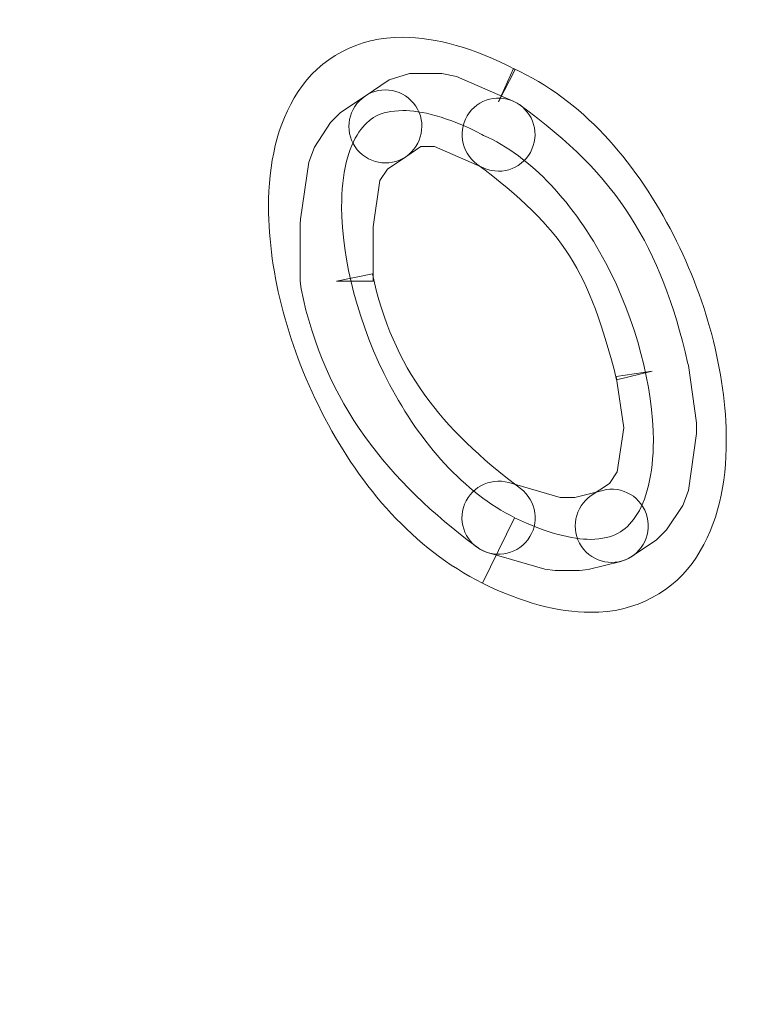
# Model space of a CAD drawing. Header units: inches. Extents: x 1352 to 2050, y -1711 to -1289.
# Tile 219 of 256: x 1797.92 to 1799.83, y -1513.08 to -1510.52. Entities that reach past the tile are written whole.
import ezdxf

# ---------------------------------------------------------------- set-up
doc = ezdxf.new("R2010")
doc.units = ezdxf.units.IN
doc.header["$MEASUREMENT"] = 0
doc.layers.add('图层 1', color=7, linetype='Continuous')

# ---------------------------------------------------------------- blocks, each defined once
blk = doc.blocks.new('block 16')
at = {"layer": '图层 1', "lineweight": 0}
for points, knots in [([(1802.2266, -1512.9716), (1802.2311, -1512.9082), (1802.2342, -1512.8417), (1802.2342, -1512.7738), (1802.2362, -1511.7709), (1801.6768, -1510.3416), (1800.8341, -1509.1771), (1799.9931, -1508.0092), (1798.8704, -1507.1139), (1797.7838, -1507.1183), (1797.5006, -1507.1183), (1797.2174, -1507.1776), (1796.9377, -1507.3078), (1796.8901, -1507.3302), (1796.8336, -1507.3099), (1796.8116, -1507.262), (1796.7896, -1507.2145), (1796.8095, -1507.158), (1796.8571, -1507.1356), (1797.1623, -1506.9936), (1797.4737, -1506.9282), (1797.7838, -1506.9282), (1798.9772, -1506.932), (1800.1272, -1507.8766), (1800.9884, -1509.0662), (1801.848, -1510.2596), (1802.4219, -1511.7051), (1802.4237, -1512.7738), (1802.4237, -1512.8465), (1802.4209, -1512.9175), (1802.4154, -1512.9867), (1802.4113, -1513.0387), (1802.3658, -1513.078), (1802.3134, -1513.0735), (1802.2611, -1513.0701), (1802.2225, -1513.0236), (1802.2266, -1512.9716)], [0, 0, 0, 0, 1, 1, 1, 2, 2, 2, 3, 3, 3, 4, 4, 4, 5, 5, 5, 6, 6, 6, 7, 7, 7, 8, 8, 8, 9, 9, 9, 10, 10, 10, 11, 11, 11, 12, 12, 12, 12]), ([(1799.1677, -1511.8998), (1799.1677, -1511.8998), (1799.209, -1511.8147), (1799.209, -1511.8147), (1799.2941, -1511.8557), (1799.3603, -1511.8709), (1799.4064, -1511.8709), (1799.4691, -1511.8688), (1799.4953, -1511.8509), (1799.5236, -1511.8119), (1799.5511, -1511.7727), (1799.5697, -1511.7017), (1799.5697, -1511.6142), (1799.5697, -1511.4771), (1799.525, -1511.3021), (1799.4454, -1511.1522), (1799.3658, -1511.0013), (1799.2524, -1510.8763), (1799.1288, -1510.8222), (1799.1288, -1510.8222), (1799.1246, -1510.8198), (1799.1246, -1510.8198), (1799.0347, -1510.7736), (1798.9655, -1510.7571), (1798.9186, -1510.7577), (1798.8576, -1510.7591), (1798.8325, -1510.7757), (1798.8049, -1510.8139), (1798.7781, -1510.8525), (1798.7595, -1510.921), (1798.7601, -1511.0079), (1798.7595, -1511.1429), (1798.8042, -1511.3165), (1798.8845, -1511.4685), (1798.9641, -1511.6207), (1799.0795, -1511.751), (1799.2097, -1511.8147), (1799.2097, -1511.8147), (1799.209, -1511.8147), (1799.209, -1511.8147), (1799.209, -1511.8147), (1799.1677, -1511.8998), (1799.1677, -1511.8998), (1799.1677, -1511.8998), (1799.126, -1511.9845), (1799.126, -1511.9845), (1798.9462, -1511.8953), (1798.8104, -1511.7344), (1798.7167, -1511.5567), (1798.6227, -1511.3779), (1798.5707, -1511.1822), (1798.57, -1511.0079), (1798.5707, -1510.8973), (1798.591, -1510.7932), (1798.6471, -1510.7085), (1798.7023, -1510.623), (1798.8036, -1510.5655), (1798.9186, -1510.5676), (1799.0075, -1510.5676), (1799.1036, -1510.5958), (1799.2111, -1510.6509), (1799.2111, -1510.6509), (1799.1677, -1510.7353), (1799.1677, -1510.7353), (1799.1677, -1510.7353), (1799.2066, -1510.6485), (1799.2066, -1510.6485), (1799.3851, -1510.7295), (1799.5191, -1510.8876), (1799.6132, -1511.0637), (1799.7065, -1511.2407), (1799.7592, -1511.4378), (1799.7592, -1511.6142), (1799.7592, -1511.7265), (1799.7382, -1511.8312), (1799.6814, -1511.9174), (1799.6262, -1512.0042), (1799.5229, -1512.0624), (1799.4064, -1512.0603), (1799.321, -1512.0603), (1799.2287, -1512.0352), (1799.126, -1511.9849), (1799.126, -1511.9849), (1799.126, -1511.9845), (1799.126, -1511.9845), (1799.126, -1511.9845), (1799.1677, -1511.8998), (1799.1677, -1511.8998)], [0, 0, 0, 0, 1, 1, 1, 2, 2, 2, 3, 3, 3, 4, 4, 4, 5, 5, 5, 6, 6, 6, 7, 7, 7, 8, 8, 8, 9, 9, 9, 10, 10, 10, 11, 11, 11, 12, 12, 12, 13, 13, 13, 14, 14, 14, 15, 15, 15, 16, 16, 16, 17, 17, 17, 18, 18, 18, 19, 19, 19, 20, 20, 20, 21, 21, 21, 22, 22, 22, 23, 23, 23, 24, 24, 24, 25, 25, 25, 26, 26, 26, 27, 27, 27, 28, 28, 28, 29, 29, 29, 29]), ([(1799.1301, -1510.9073), (1799.1301, -1510.9073), (1799.0013, -1510.8514), (1799.0013, -1510.8514), (1799.0013, -1510.8514), (1798.9655, -1510.8514), (1798.9655, -1510.8514), (1798.9655, -1510.8514), (1798.9269, -1510.8776), (1798.9269, -1510.8776), (1798.8835, -1510.9066), (1798.8242, -1510.8952), (1798.7949, -1510.8518), (1798.7657, -1510.8084), (1798.7774, -1510.7495), (1798.8208, -1510.7202), (1798.8208, -1510.7202), (1798.8835, -1510.6778), (1798.8835, -1510.6778), (1798.8835, -1510.6778), (1798.9365, -1510.6616), (1798.9365, -1510.6616), (1798.9365, -1510.6616), (1799.0202, -1510.6616), (1799.0202, -1510.6616), (1799.0202, -1510.6616), (1799.0585, -1510.6695), (1799.0585, -1510.6695), (1799.0585, -1510.6695), (1799.2056, -1510.7329), (1799.2056, -1510.7329), (1799.2531, -1510.754), (1799.2755, -1510.8098), (1799.2545, -1510.8576), (1799.2342, -1510.9059), (1799.1784, -1510.9279), (1799.1301, -1510.9073)], [0, 0, 0, 0, 1, 1, 1, 2, 2, 2, 3, 3, 3, 4, 4, 4, 5, 5, 5, 6, 6, 6, 7, 7, 7, 8, 8, 8, 9, 9, 9, 10, 10, 10, 11, 11, 11, 12, 12, 12, 12]), ([(1798.9265, -1510.8776), (1798.9265, -1510.8776), (1798.8793, -1510.9097), (1798.8793, -1510.9097), (1798.8793, -1510.9097), (1798.859, -1510.9393), (1798.859, -1510.9393), (1798.859, -1510.9393), (1798.8418, -1511.0599), (1798.8418, -1511.0599), (1798.8418, -1511.0599), (1798.8418, -1511.2008), (1798.8418, -1511.2008), (1798.8418, -1511.2008), (1798.7471, -1511.2008), (1798.7471, -1511.2008), (1798.7471, -1511.2008), (1798.8401, -1511.1818), (1798.8401, -1511.1818), (1798.8938, -1511.4299), (1799.0168, -1511.5811), (1799.2245, -1511.7389), (1799.2666, -1511.7706), (1799.2748, -1511.8305), (1799.2438, -1511.8719), (1799.2118, -1511.9136), (1799.1525, -1511.9222), (1799.1109, -1511.8905), (1798.8831, -1511.7213), (1798.716, -1511.5188), (1798.6547, -1511.2208), (1798.6547, -1511.2208), (1798.6523, -1511.2008), (1798.6523, -1511.2008), (1798.6523, -1511.2008), (1798.6523, -1511.0526), (1798.6523, -1511.0526), (1798.6523, -1511.0526), (1798.653, -1511.0396), (1798.653, -1511.0396), (1798.653, -1511.0396), (1798.6747, -1510.8914), (1798.6747, -1510.8914), (1798.6747, -1510.8914), (1798.6892, -1510.8525), (1798.6892, -1510.8525), (1798.6892, -1510.8525), (1798.7312, -1510.7887), (1798.7312, -1510.7887), (1798.7312, -1510.7887), (1798.7574, -1510.7626), (1798.7574, -1510.7626), (1798.7574, -1510.7626), (1798.8208, -1510.7202), (1798.8208, -1510.7202), (1798.8642, -1510.6909), (1798.9234, -1510.7026), (1798.9524, -1510.746), (1798.9813, -1510.7894), (1798.97, -1510.848), (1798.9265, -1510.8776)], [0, 0, 0, 0, 1, 1, 1, 2, 2, 2, 3, 3, 3, 4, 4, 4, 5, 5, 5, 6, 6, 6, 7, 7, 7, 8, 8, 8, 9, 9, 9, 10, 10, 10, 11, 11, 11, 12, 12, 12, 13, 13, 13, 14, 14, 14, 15, 15, 15, 16, 16, 16, 17, 17, 17, 18, 18, 18, 19, 19, 19, 20, 20, 20, 20]), ([(1799.4085, -1511.7575), (1799.4085, -1511.7575), (1799.4561, -1511.7255), (1799.4561, -1511.7255), (1799.4561, -1511.7255), (1799.4757, -1511.6958), (1799.4757, -1511.6958), (1799.4757, -1511.6958), (1799.4926, -1511.5818), (1799.4926, -1511.5818), (1799.4926, -1511.5818), (1799.4729, -1511.4481), (1799.4729, -1511.4481), (1799.4729, -1511.4481), (1799.567, -1511.4344), (1799.567, -1511.4344), (1799.567, -1511.4344), (1799.4743, -1511.4564), (1799.4743, -1511.4564), (1799.402, -1511.1725), (1799.3403, -1511.0692), (1799.1115, -1510.8966), (1799.0695, -1510.8656), (1799.0606, -1510.806), (1799.0912, -1510.7636), (1799.1222, -1510.7216), (1799.1815, -1510.713), (1799.2239, -1510.744), (1799.4774, -1510.9262), (1799.589, -1511.1105), (1799.6586, -1511.4116), (1799.6586, -1511.4116), (1799.6607, -1511.4199), (1799.6607, -1511.4199), (1799.6607, -1511.4199), (1799.6817, -1511.568), (1799.6817, -1511.568), (1799.6817, -1511.568), (1799.6817, -1511.5963), (1799.6817, -1511.5963), (1799.6817, -1511.5963), (1799.6607, -1511.7437), (1799.6607, -1511.7437), (1799.6607, -1511.7437), (1799.6462, -1511.7827), (1799.6462, -1511.7827), (1799.6462, -1511.7827), (1799.6042, -1511.8464), (1799.6042, -1511.8464), (1799.6042, -1511.8464), (1799.5777, -1511.8726), (1799.5777, -1511.8726), (1799.5777, -1511.8726), (1799.5146, -1511.9149), (1799.5146, -1511.9149), (1799.4712, -1511.9439), (1799.412, -1511.9325), (1799.383, -1511.8891), (1799.3537, -1511.8457), (1799.3651, -1511.7864), (1799.4085, -1511.7575)], [0, 0, 0, 0, 1, 1, 1, 2, 2, 2, 3, 3, 3, 4, 4, 4, 5, 5, 5, 6, 6, 6, 7, 7, 7, 8, 8, 8, 9, 9, 9, 10, 10, 10, 11, 11, 11, 12, 12, 12, 13, 13, 13, 14, 14, 14, 15, 15, 15, 16, 16, 16, 17, 17, 17, 18, 18, 18, 19, 19, 19, 20, 20, 20, 20]), ([(1799.1939, -1511.7237), (1799.1939, -1511.7237), (1799.3276, -1511.7623), (1799.3276, -1511.7623), (1799.3276, -1511.7623), (1799.3658, -1511.7623), (1799.3658, -1511.7623), (1799.3658, -1511.7623), (1799.4381, -1511.7437), (1799.4381, -1511.7437), (1799.4888, -1511.7306), (1799.5408, -1511.7616), (1799.5539, -1511.813), (1799.5663, -1511.8636), (1799.5356, -1511.9153), (1799.485, -1511.928), (1799.485, -1511.928), (1799.4006, -1511.9491), (1799.4006, -1511.9491), (1799.4006, -1511.9491), (1799.3775, -1511.9518), (1799.3775, -1511.9518), (1799.3775, -1511.9518), (1799.3145, -1511.9518), (1799.3145, -1511.9518), (1799.3145, -1511.9518), (1799.2879, -1511.9484), (1799.2879, -1511.9484), (1799.2879, -1511.9484), (1799.1412, -1511.9056), (1799.1412, -1511.9056), (1799.0909, -1511.8912), (1799.0616, -1511.8392), (1799.0764, -1511.7885), (1799.0909, -1511.7382), (1799.1439, -1511.7089), (1799.1939, -1511.7237)], [0, 0, 0, 0, 1, 1, 1, 2, 2, 2, 3, 3, 3, 4, 4, 4, 5, 5, 5, 6, 6, 6, 7, 7, 7, 8, 8, 8, 9, 9, 9, 10, 10, 10, 11, 11, 11, 12, 12, 12, 12])]:
    blk.add_open_spline(points, degree=3, knots=knots, dxfattribs=at)
blk = doc.blocks.new('block 9')
at = {"layer": '图层 1'}
blk.add_blockref('block 16', (0, 0), dxfattribs=at)
blk = doc.blocks.new('block 2')
at = {"layer": '图层 1'}
blk.add_blockref('block 9', (0, 0), dxfattribs=at)

msp = doc.modelspace()

# ---------------------------------------------------------------- block references
at = {"layer": '图层 1'}
msp.add_blockref('block 2', (0, 0), dxfattribs=at)

doc.saveas('drawing.dxf')
